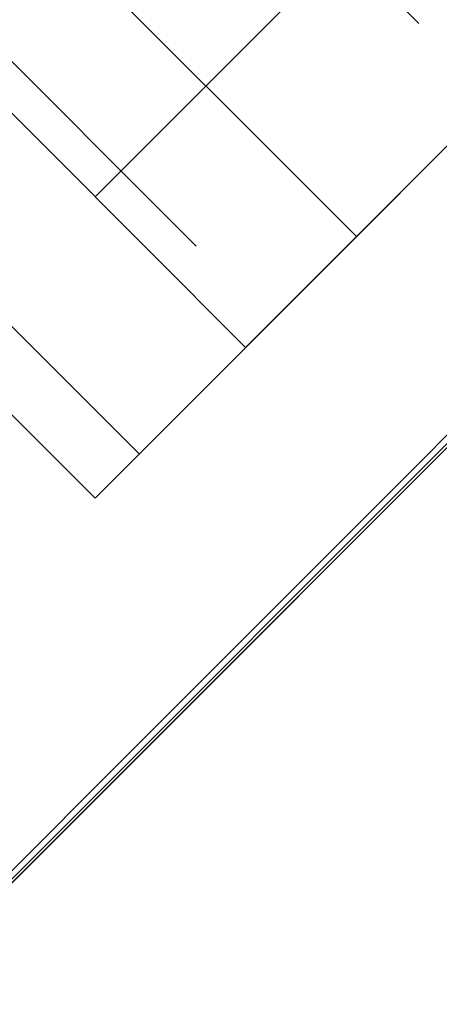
# Model space of a CAD drawing. Header units: millimetres. Extents: x -1690 to 192, y -898 to 54.
# Tile 189 of 256: x 131.44 to 133.41, y -851.83 to -847.21. Entities that reach past the tile are written whole.
import ezdxf

# ---------------------------------------------------------------- set-up
doc = ezdxf.new("R2010")
doc.units = ezdxf.units.MM
doc.header["$MEASUREMENT"] = 0
doc.layers.add('OVIDIO 186x93x72h', color=7, linetype='Continuous')

msp = doc.modelspace()

# ---------------------------------------------------------------- linework, layer by layer
at = {"layer": 'OVIDIO 186x93x72h', "extrusion": (-0.108979, 0.202852, 0.973126)}
for points in [[(254.7171, 833.7506), (254.7171, 994.4065)], [(254.7171, 994.4065), (254.7171, 833.7506)], [(254.4216, 994.4065), (254.4216, 833.7506)], [(254.1261, 994.4065), (254.1261, 833.7506)], [(254.1261, 833.7506), (254.1261, 994.4065)]]:
    msp.add_lwpolyline(points, dxfattribs=at)
at = {"layer": 'OVIDIO 186x93x72h', "extrusion": (-0.021464, 0.046296, 0.998697)}
for points in [[(213.2535, 776.3214), (213.2535, 877.624)], [(211.7676, 777.2852), (211.7676, 877.7982)]]:
    msp.add_lwpolyline(points, dxfattribs=at)
at = {"layer": 'OVIDIO 186x93x72h', "extrusion": (-0.235702, 0.235702, 0.942809)}
for points in [[(482.9912, 909.9615), (482.9912, 804.5535)], [(498.4121, 940.7364), (498.4121, 831.6586)], [(497.4634, 831.6586), (497.4634, 940.7364)], [(500.3095, 831.6586), (500.3095, 940.7364)], [(501.2582, 940.7364), (501.2582, 831.6586)]]:
    msp.add_lwpolyline(points, dxfattribs=at)
at = {"layer": 'OVIDIO 186x93x72h', "extrusion": (-0.202852, 0.108979, 0.973126)}
for points in [[(701.6115, 553.5977), (701.6115, 714.2535)], [(701.6115, 714.2535), (701.6115, 553.5977)], [(701.907, 714.2535), (701.907, 553.5977)], [(702.2025, 553.5977), (702.2025, 714.2535)], [(702.2025, 714.2535), (702.2025, 553.5977)]]:
    msp.add_lwpolyline(points, dxfattribs=at)
at = {"layer": 'OVIDIO 186x93x72h', "extrusion": (-0.046296, 0.021464, 0.998697)}
for points in [[(724.4816, 433.1141), (724.4816, 534.4185)], [(725.9678, 434.0823), (725.9678, 534.5936)]]:
    msp.add_lwpolyline(points, dxfattribs=at)
at = {"layer": 'OVIDIO 186x93x72h'}
for points in [[(147.8155, -834.8482), (128.6454, -854.0183)], [(128.8588, -853.8049), (147.6021, -835.0616)], [(131.7958, -848.0395), (141.8367, -837.9986)], [(131.7958, -849.4537), (143.2509, -837.9986)], [(132.5029, -848.7466), (142.5438, -838.7057)], [(142.5438, -838.7057), (132.5029, -848.7466)], [(133.3161, -847.2263), (132.2554, -846.1657)], [(133.0225, -848.227), (131.6083, -846.8128)], [(132.2706, -848.2717), (131.21, -847.2111)], [(131.21, -847.2111), (132.2706, -848.2717)], [(131.0887, -847.3324), (132.5029, -848.7466)], [(132.5029, -848.7466), (131.0887, -847.3324)], [(130.5887, -847.8324), (132.0029, -849.2466)], [(132.0029, -849.2466), (130.5887, -847.8324)], [(130.5887, -847.8324), (132.0029, -849.2466)], [(130.3816, -848.0395), (131.7958, -849.4537)], [(131.7958, -849.4537), (130.3816, -848.0395)], [(131.7958, -849.4537), (130.3816, -848.0395)], [(131.7958, -849.4537), (130.3816, -848.0395)], [(130.3816, -848.0395), (131.7958, -849.4537)]]:
    msp.add_lwpolyline(points, dxfattribs=at)
at = {"layer": 'OVIDIO 186x93x72h', "extrusion": (0.265352, 0.881274, 0.39108)}
msp.add_lwpolyline([(-408.0585, 957.3827), (-363.7456, 899.8276)], dxfattribs=at)
at = {"layer": 'OVIDIO 186x93x72h', "extrusion": (0.324768, 0.324768, 0.888285)}
for points in [[(-691.8482, 754.7293), (-691.8482, 747.6429)], [(-691.8482, 747.6429), (-691.8482, 754.7293)], [(-692.5982, 747.6429), (-692.5982, 754.7293)], [(-693.3482, 754.7293), (-693.3482, 747.6429)], [(-693.3482, 747.6429), (-693.3482, 754.7293)]]:
    msp.add_lwpolyline(points, dxfattribs=at)
at = {"layer": 'OVIDIO 186x93x72h', "extrusion": (0.015219, 0.015219, 0.999768)}
for points in [[(119.7306, -858.6048), (129.1082, -849.2295)], [(120.7912, -859.6656), (130.1687, -850.2902)]]:
    msp.add_lwpolyline(points, dxfattribs=at)
at = {"layer": 'OVIDIO 186x93x72h', "extrusion": (0.999884, -0.000231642, -0.015217)}
msp.add_lwpolyline([(-851.718, -0.6955), (-844.2607, 489.1364)], dxfattribs=at)
at = {"layer": 'OVIDIO 186x93x72h', "extrusion": (-0.288675, 0.866025, -0.408248)}
for points in [[(140.7902, -320.3298), (143.4349, -323.5689)], [(143.4349, -323.5689), (140.7902, -320.3298)], [(143.0995, -323.8427), (140.4548, -320.6037)], [(141.6414, -322.1727), (144.2209, -325.3318)], [(144.2209, -325.3318), (141.6414, -322.1727)], [(142.7641, -324.1166), (140.1194, -320.8775)], [(140.1194, -320.8775), (142.7641, -324.1166)]]:
    msp.add_lwpolyline(points, dxfattribs=at)
at = {"layer": 'OVIDIO 186x93x72h', "extrusion": (-0.000231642, 0.999884, -0.015217)}
msp.add_lwpolyline([(-127.5367, -15.6039), (-134.994, 474.2292)], dxfattribs=at)
at = {"layer": 'OVIDIO 186x93x72h', "extrusion": (0.866025, -0.288675, -0.408248)}
for points in [[(-760.8964, 183.4469), (-763.4759, 180.2878)], [(-763.9231, 180.6529), (-761.3436, 183.8121)], [(-761.3436, 183.8121), (-763.9231, 180.6529)]]:
    msp.add_lwpolyline(points, dxfattribs=at)
at = {"layer": 'OVIDIO 186x93x72h', "extrusion": (0.707107, -0.707107, 0)}
for points in [[(-506.2892, 23.5452), (-506.3562, 23.4765), (-506.4218, 23.406), (-506.486, 23.3336), (-506.5486, 23.2594), (-506.6096, 23.1834), (-506.669, 23.1057), (-506.7266, 23.0264), (-506.7824, 22.9454), (-506.8363, 22.8628), (-506.8883, 22.7788), (-506.9383, 22.6933), (-506.9862, 22.6065), (-507.032, 22.5185), (-507.0757, 22.4292), (-507.1171, 22.3389), (-507.1563, 22.2475), (-507.1932, 22.1551), (-507.2278, 22.0619), (-507.2601, 21.9679), (-507.2899, 21.8733), (-507.3174, 21.778), (-507.3425, 21.6823), (-507.3652, 21.5861), (-507.3854, 21.4896), (-507.4032, 21.3929), (-507.4186, 21.296), (-507.4316, 21.1991), (-507.4422, 21.1022), (-507.4504, 21.0054), (-507.4562, 20.9089), (-507.4596, 20.8126), (-507.4608, 20.7167)], [(-507.4608, 20.7167), (-507.4596, 20.8126), (-507.4562, 20.9089), (-507.4504, 21.0054), (-507.4422, 21.1022), (-507.4316, 21.1991), (-507.4186, 21.296), (-507.4032, 21.3929), (-507.3854, 21.4896), (-507.3652, 21.5861), (-507.3425, 21.6823), (-507.3174, 21.778), (-507.2899, 21.8733), (-507.2601, 21.9679), (-507.2278, 22.0619), (-507.1932, 22.1551), (-507.1563, 22.2475), (-507.1171, 22.3389), (-507.0757, 22.4292), (-507.032, 22.5185), (-506.9862, 22.6065), (-506.9383, 22.6933), (-506.8883, 22.7788), (-506.8363, 22.8628), (-506.7824, 22.9454), (-506.7266, 23.0264), (-506.669, 23.1057), (-506.6096, 23.1834), (-506.5486, 23.2594), (-506.486, 23.3336), (-506.4218, 23.406), (-506.3562, 23.4765), (-506.2892, 23.5452)], [(-506.2892, 23.5452), (-506.3562, 23.4765), (-506.4218, 23.406), (-506.486, 23.3336), (-506.5486, 23.2594), (-506.6096, 23.1834), (-506.669, 23.1057), (-506.7266, 23.0264), (-506.7824, 22.9454), (-506.8363, 22.8628), (-506.8883, 22.7788), (-506.9383, 22.6933), (-506.9862, 22.6065), (-507.032, 22.5185), (-507.0757, 22.4292), (-507.1171, 22.3389), (-507.1563, 22.2475), (-507.1932, 22.1551), (-507.2278, 22.0619), (-507.2601, 21.9679), (-507.2899, 21.8733), (-507.3174, 21.778), (-507.3425, 21.6823), (-507.3652, 21.5861), (-507.3854, 21.4896), (-507.4032, 21.3929), (-507.4186, 21.296), (-507.4316, 21.1991), (-507.4422, 21.1022), (-507.4504, 21.0054), (-507.4562, 20.9089), (-507.4596, 20.8126), (-507.4608, 20.7167)], [(-506.4608, -2.6264), (-506.483, -2.6262), (-506.5054, -2.6254), (-506.5279, -2.6242), (-506.5506, -2.6224), (-506.5735, -2.62), (-506.5965, -2.6172), (-506.6196, -2.6137), (-506.6428, -2.6097), (-506.666, -2.6051), (-506.6893, -2.6), (-506.7126, -2.5942), (-506.7359, -2.5878), (-506.7593, -2.5808), (-506.7825, -2.5732), (-506.8058, -2.565), (-506.8289, -2.5562), (-506.8519, -2.5468), (-506.8748, -2.5367), (-506.8975, -2.526), (-506.9201, -2.5147), (-506.9424, -2.5028), (-506.9645, -2.4903), (-506.9864, -2.4771), (-507.008, -2.4634), (-507.0293, -2.4491), (-507.0502, -2.4342), (-507.0708, -2.4188), (-507.0911, -2.4028), (-507.1109, -2.3862), (-507.1304, -2.3692), (-507.1494, -2.3516), (-507.1679, -2.3335), (-507.186, -2.315), (-507.2035, -2.296), (-507.2206, -2.2766), (-507.2371, -2.2567), (-507.2531, -2.2365), (-507.2686, -2.2159), (-507.2835, -2.1949), (-507.2978, -2.1736), (-507.3115, -2.152), (-507.3246, -2.1302), (-507.3372, -2.1081), (-507.3491, -2.0857), (-507.3604, -2.0632), (-507.3711, -2.0404), (-507.3811, -2.0175), (-507.3906, -1.9945), (-507.3994, -1.9714), (-507.4076, -1.9482), (-507.4152, -1.9249), (-507.4222, -1.9016), (-507.4286, -1.8782), (-507.4343, -1.8549), (-507.4395, -1.8316), (-507.4441, -1.8084), (-507.4481, -1.7852), (-507.4515, -1.7621), (-507.4544, -1.7391), (-507.4567, -1.7163), (-507.4585, -1.6936), (-507.4598, -1.671), (-507.4605, -1.6486), (-507.4608, -1.6264)], [(-507.4608, -1.6264), (-507.4605, -1.6486), (-507.4598, -1.671), (-507.4585, -1.6936), (-507.4567, -1.7163), (-507.4544, -1.7391), (-507.4515, -1.7621), (-507.4481, -1.7852), (-507.4441, -1.8084), (-507.4395, -1.8316), (-507.4343, -1.8549), (-507.4286, -1.8782), (-507.4222, -1.9016), (-507.4152, -1.9249), (-507.4076, -1.9482), (-507.3994, -1.9714), (-507.3906, -1.9945), (-507.3811, -2.0175), (-507.3711, -2.0404), (-507.3604, -2.0632), (-507.3491, -2.0857), (-507.3372, -2.1081), (-507.3246, -2.1302), (-507.3115, -2.152), (-507.2978, -2.1736), (-507.2835, -2.1949), (-507.2686, -2.2159), (-507.2531, -2.2365), (-507.2371, -2.2567), (-507.2206, -2.2766), (-507.2035, -2.296), (-507.186, -2.315), (-507.1679, -2.3335), (-507.1494, -2.3516), (-507.1304, -2.3692), (-507.1109, -2.3862), (-507.0911, -2.4028), (-507.0708, -2.4188), (-507.0502, -2.4342), (-507.0293, -2.4491), (-507.008, -2.4634), (-506.9864, -2.4771), (-506.9645, -2.4903), (-506.9424, -2.5028), (-506.9201, -2.5147), (-506.8975, -2.526), (-506.8748, -2.5367), (-506.8519, -2.5468), (-506.8289, -2.5562), (-506.8058, -2.565), (-506.7825, -2.5732), (-506.7593, -2.5808), (-506.7359, -2.5878), (-506.7126, -2.5942), (-506.6893, -2.6), (-506.666, -2.6051), (-506.6428, -2.6097), (-506.6196, -2.6137), (-506.5965, -2.6172), (-506.5735, -2.62), (-506.5506, -2.6224), (-506.5279, -2.6242), (-506.5054, -2.6254), (-506.483, -2.6262), (-506.4608, -2.6264)], [(-507.4608, 21.0826), (-507.4605, 21.1065), (-507.4596, 21.1306), (-507.4582, 21.1547), (-507.4561, 21.1789), (-507.4535, 21.2031), (-507.4502, 21.2274), (-507.4464, 21.2516), (-507.4419, 21.2758), (-507.4369, 21.2999), (-507.4312, 21.3239), (-507.4249, 21.3479), (-507.4181, 21.3717), (-507.4106, 21.3954), (-507.4025, 21.4189), (-507.3939, 21.4422), (-507.3847, 21.4652), (-507.3749, 21.4881), (-507.3645, 21.5107), (-507.3536, 21.533), (-507.3421, 21.555), (-507.3302, 21.5767), (-507.3177, 21.5981), (-507.3047, 21.6191), (-507.2912, 21.6397), (-507.2772, 21.66), (-507.2628, 21.6798), (-507.248, 21.6992), (-507.2327, 21.7182), (-507.2171, 21.7368), (-507.201, 21.7549), (-507.1846, 21.7725), (-507.1679, 21.7897)], [(-507.1679, 21.7897), (-507.1846, 21.7725), (-507.201, 21.7549), (-507.2171, 21.7368), (-507.2327, 21.7182), (-507.248, 21.6992), (-507.2628, 21.6798), (-507.2772, 21.66), (-507.2912, 21.6397), (-507.3047, 21.6191), (-507.3177, 21.5981), (-507.3302, 21.5767), (-507.3421, 21.555), (-507.3536, 21.533), (-507.3645, 21.5107), (-507.3749, 21.4881), (-507.3847, 21.4652), (-507.3939, 21.4422), (-507.4025, 21.4189), (-507.4106, 21.3954), (-507.4181, 21.3717), (-507.4249, 21.3479), (-507.4312, 21.3239), (-507.4369, 21.2999), (-507.4419, 21.2758), (-507.4464, 21.2516), (-507.4502, 21.2274), (-507.4535, 21.2031), (-507.4561, 21.1789), (-507.4582, 21.1547), (-507.4596, 21.1306), (-507.4605, 21.1065), (-507.4608, 21.0826)]]:
    msp.add_lwpolyline(points, dxfattribs=at)
at = {"layer": 'OVIDIO 186x93x72h', "extrusion": (-0.707107, 0.707107, 0)}
msp.add_lwpolyline([(506.4608, -2.6264), (506.485, -2.6261), (506.5093, -2.6252), (506.5337, -2.6238), (506.5581, -2.6217), (506.5825, -2.619), (506.6069, -2.6157), (506.6313, -2.6118), (506.6556, -2.6073), (506.6799, -2.6021), (506.704, -2.5964), (506.728, -2.59), (506.7519, -2.5831), (506.7756, -2.5756), (506.7991, -2.5674), (506.8224, -2.5587), (506.8455, -2.5494), (506.8683, -2.5396), (506.8909, -2.5292), (506.9131, -2.5183), (506.9351, -2.5068), (506.9567, -2.4948), (506.9779, -2.4823), (506.9988, -2.4694), (507.0193, -2.4559), (507.0394, -2.442), (507.0591, -2.4277), (507.0784, -2.4129), (507.0972, -2.3978), (507.1156, -2.3822), (507.1335, -2.3663), (507.1509, -2.3501), (507.1679, -2.3335), (507.1845, -2.3166), (507.2007, -2.2991), (507.2166, -2.2812), (507.2321, -2.2628), (507.2473, -2.244), (507.2621, -2.2247), (507.2764, -2.205), (507.2903, -2.1849), (507.3037, -2.1644), (507.3167, -2.1435), (507.3292, -2.1223), (507.3412, -2.1007), (507.3526, -2.0788), (507.3636, -2.0565), (507.374, -2.034), (507.3838, -2.0111), (507.3931, -1.9881), (507.4018, -1.9648), (507.4099, -1.9412), (507.4175, -1.9175), (507.4244, -1.8937), (507.4308, -1.8696), (507.4365, -1.8455), (507.4416, -1.8213), (507.4461, -1.7969), (507.4501, -1.7726), (507.4534, -1.7481), (507.456, -1.7237), (507.4581, -1.6993), (507.4596, -1.675), (507.4605, -1.6506), (507.4608, -1.6264)], dxfattribs=at)
at = {"layer": 'OVIDIO 186x93x72h', "extrusion": (1, 0, 0)}
for points in [[(-849.4537, -1.6264), (-849.4537, 21.0826)], [(-849.4537, 21.0826), (-849.4537, -1.6264)]]:
    msp.add_lwpolyline(points, dxfattribs=at)
at = {"layer": 'OVIDIO 186x93x72h', "extrusion": (0.26556, 0.881185, 0.391139)}
for points in [[(-416.2567, 972.8591), (-369.9364, 912.7408)], [(-369.9364, 912.7408), (-416.2567, 972.8591)]]:
    msp.add_lwpolyline(points, dxfattribs=at)
at = {"layer": 'OVIDIO 186x93x72h', "extrusion": (-0.202863, 0.108986, 0.973123)}
for points in [[(699.7742, 697.6448), (699.7742, 640.2637)], [(699.7742, 640.2637), (699.7742, 697.6448)]]:
    msp.add_lwpolyline(points, dxfattribs=at)
at = {"layer": 'OVIDIO 186x93x72h', "extrusion": (0.265352, 0.881275, 0.391079)}
for points in [[(-370.0438, 915.3276), (-412.4276, 970.3772)], [(-412.4276, 970.3772), (-370.0438, 915.3276)], [(-369.8649, 915.4656), (-412.2486, 970.5151)], [(-412.2486, 970.5151), (-369.8649, 915.4656)]]:
    msp.add_lwpolyline(points, dxfattribs=at)
at = {"layer": 'OVIDIO 186x93x72h', "extrusion": (-0.202866, 0.108989, 0.973122)}
for points in [[(700.4864, 640.2672), (700.4864, 697.6484)], [(701.1993, 640.2672), (701.1993, 697.6484)], [(701.1993, 697.6484), (701.1993, 640.2672)]]:
    msp.add_lwpolyline(points, dxfattribs=at)
at = {"layer": 'OVIDIO 186x93x72h', "extrusion": (0.265507, 0.881208, 0.391124)}
for points in [[(-369.8629, 914.1739), (-415.4827, 973.394)], [(-415.4827, 973.394), (-369.8629, 914.1739)]]:
    msp.add_lwpolyline(points, dxfattribs=at)
at = {"layer": 'OVIDIO 186x93x72h'}
for points in [[(128.6454, -854.0183, 27.6736), (128.7201, -853.9251, 27.6736), (128.7967, -853.8334, 27.6735), (128.8751, -853.7432, 27.6734), (128.9553, -853.6546, 27.6733), (129.0373, -853.5676, 27.6733), (136.0082, -846.595, 27.6733)], [(136.0283, -846.6152, 25.6735), (129.0447, -853.6011, 25.6735), (128.9506, -853.7019, 25.6736), (128.8588, -853.8049, 25.6736)]]:
    msp.add_polyline3d(points, dxfattribs=at)

doc.saveas('drawing.dxf')
